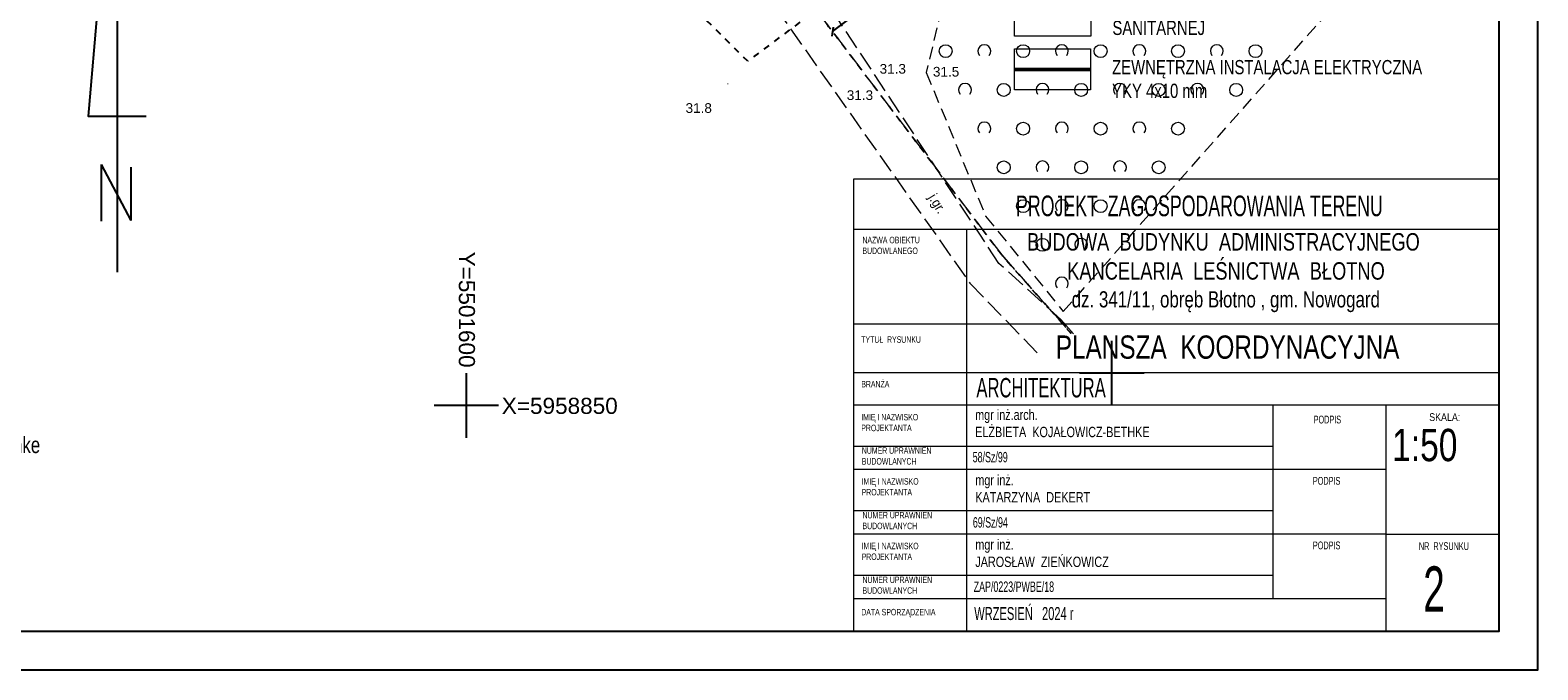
# Model space of a CAD drawing. Extents: x 5501473 to 5501683, y 5958830 to 5958978.
# Tile 2 of 6: x 5501566 to 5501683, y 5958830 to 5958879. Entities that reach past the tile are written whole.
import ezdxf
from ezdxf.enums import TextEntityAlignment as Align

# ---------------------------------------------------------------- set-up
doc = ezdxf.new("R2010")
doc.units = 0
doc.header["$LTSCALE"] = 0.5
doc.header["$PDMODE"] = 33
doc.header["$PDSIZE"] = 0.3
for name, pattern in [('1 1', [2, 1, -1]), ('2 1', [3, 2, -1]), ('3 1', [4, 3, -1]), ('EGKK', [4, 3, -1]), ('EGUG', [2, 1, -1])]:
    doc.linetypes.add(name, pattern=pattern)
for name, color, linetype, lineweight in [('--linia zabudowy', 252, 'Continuous', 30), ('--PRO.ELEKTRYKA', 1, 'Continuous', 50), ('--tabelka rysunku', 7, 'Continuous', 0), ('--zagosp', 7, 'Continuous', 0), ('A--legenda', 7, 'Continuous', 0), ('A--tabelka rysunku', 7, 'Continuous', 0), ('EGKK', 251, 'Continuous', 20), ('EGUG', 251, 'Continuous', 20), ('OTK', 251, 'Continuous', 20), ('OTK_O', 251, 'Continuous', 20), ('OTRN', 251, 'Continuous', 20), ('OTRN_O', 251, 'Continuous', 18), ('OTZ', 251, 'Continuous', 20)]:
    doc.layers.add(name, color=color, linetype=linetype, lineweight=lineweight)
for name, color, linetype in [('PARSI', 251, 'Continuous'), ('Strzałka', 251, 'Continuous'), ('Wymiarowanie', 7, 'Continuous')]:
    doc.layers.add(name, color=color, linetype=linetype)
doc.styles.add('1-500', font='arial.ttf', dxfattribs={"width": 0.75, "height": 1.25})
doc.styles.add('Arial narrow', font='txt', dxfattribs={"width": 0.75})
doc.styles.add('BDOT', font='Arial.ttf', dxfattribs={"width": 0.9})
doc.styles.add('MZSK', font='Arial.ttf', dxfattribs={"width": 0.9, "height": 0.75})
doc.styles.get("Standard").update_dxf_attribs({"font": 'arial.ttf', "width": 0.9})
doc.styles.add('STYL-1', font='arial.ttf', dxfattribs={"width": 0.75})
doc.dimstyles.new('1-500', dxfattribs={"dimtxt": 1.25, "dimasz": 0.5, "dimexe": 0.5, "dimexo": 1, "dimgap": 0.09, "dimtad": 1, "dimzin": 0, "dimdsep": 46, "dimtxsty": '1-500', "dimblk": 'OBLIQUE', "dimcen": 0.09, "dimclrt": 256, "dimadec": 0, "dimazin": 0, "dimtfac": 1, "dimtdec": 4, "dimtix": 1, "dimtofl": 0, "dimtmove": 2, "dimatfit": 3, "dimldrblk": 'OBLIQUE', "dimfxl": 0.5, "dimfxlon": 1, "dimtvp": 0.9, "dimtolj": 1, "dimtzin": 0, "dimarcsym": 0})

# ---------------------------------------------------------------- blocks, each defined once
blk = doc.blocks.new('OTZK_a')
at = {"layer": 'OTZ', "color": 0, "lineweight": 18}
blk.add_circle((0, 0), 1, dxfattribs=at)
blk = doc.blocks.new('OTZK_b')
at = {"layer": 'OTZ', "color": 0, "lineweight": 18}
blk.add_arc((0, 0), 1, 318.5904, 221.4096, dxfattribs=at)
blk = doc.blocks.new('OTRN')
at = {"layer": 'OTRN', "color": 0, "const_width": 0.09}
blk.add_lwpolyline([(-0.04, 0, 1), (0.04, 0, 1)], format="xyb", close=True, dxfattribs=at)
at = {"layer": 'OTRN_O', "color": 0, "style": 'BDOT'}
blk.add_attdef('RZEDNA', (0.51, 0.52), '', height=1.5, dxfattribs=at)
blk = doc.blocks.new('mzsk')
at = {"layer": 'PARSI', "color": 0}
for p, q in [((0, -5), (0, 5)), ((5, 0), (-5, 0))]:
    blk.add_line(p, q, dxfattribs=at)
blk = doc.blocks.new('A$7E88CE28F106')
at = {"layer": 'A--legenda', "linetype": 'Continuous', "insert": (0, 9.96), "char_height": 1.25, "width": 31.0464, "attachment_point": 1, "rotation": 0, "style": 'STYL-1'}
blk.add_mtext('potwierdzam zgodność mapy \\Pdo celów projektowych z orginałem\\P\\Pmgr inż. arch Elżbieta Kojałowicz-Bethke\\PNr upr bud. 58/Sz/99', dxfattribs=at)
blk = doc.blocks.new('_Oblique')
at = {"color": 0, "linetype": 'ByBlock', "lineweight": -2}
blk.add_line((-0.5, -0.5), (0.5, 0.5), dxfattribs=at)
blk = doc.blocks.new('*D286')
at = {"layer": '--linia zabudowy', "color": 0, "linetype": 'Continuous', "lineweight": -2}
for p, q in [((5501628.36, 5958878.94), (5501637.92, 5958886.19)), ((5501637.55, 5958886.69), (5501637.62, 5958886.59)), ((5501627.98, 5958879.44), (5501628.06, 5958879.34))]:
    blk.add_line(p, q, dxfattribs=at)
at = {"layer": 'Defpoints', "color": 0}
for p in [(5501637.92, 5958886.19), (5501638.15, 5958885.89), (5501628.58, 5958878.65)]:
    blk.add_point(p, dxfattribs=at)
at = {"layer": '--linia zabudowy', "color": 0, "lineweight": -2, "xscale": 0.5, "yscale": 0.5, "zscale": 0.5}
for p, rotation in [((5501637.92, 5958886.19), 37.1456671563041), ((5501628.36, 5958878.94), 217.1456671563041)]:
    blk.add_blockref('_Oblique', p, dxfattribs=dict(at, rotation=rotation))
at = {"layer": '--linia zabudowy', "lineweight": 5, "insert": (5501632.7, 5958883.15), "char_height": 1.25, "attachment_point": 5, "rotation": 37.1457, "style": '1-500'}
blk.add_mtext('\\A1;12.00', dxfattribs=at)

msp = doc.modelspace()

# ---------------------------------------------------------------- linework, layer by layer
at = {"layer": '--PRO.ELEKTRYKA'}
msp.add_lwpolyline([(5501642.443, 5958876.012), (5501648.333, 5958876.012)], dxfattribs=at)
at = {"layer": '--zagosp', "linetype": 'Continuous'}
for points in [[(5501642.464, 5958881.776), (5501648.354, 5958881.776), (5501648.354, 5958878.6), (5501642.464, 5958878.6)], [(5501642.443, 5958877.6), (5501648.333, 5958877.6), (5501648.333, 5958874.424), (5501642.443, 5958874.424)]]:
    msp.add_lwpolyline(points, close=True, dxfattribs=at)
for points in [[(5501472.985, 5958829.529), (5501682.985, 5958829.529), (5501682.985, 5958978.029), (5501472.985, 5958978.029)], [(5501480.985, 5958832.529), (5501679.985, 5958832.529), (5501679.985, 5958975.029), (5501480.985, 5958975.029)]]:
    msp.add_lwpolyline(points, close=True)
at = {"flags": 128}
for points in [[(5501572.953, 5958898.427), (5501570.711, 5958872.39), (5501575.195, 5958872.39)], [(5501572.953, 5958898.427), (5501572.953, 5958860.312)], [(5501571.727, 5958868.64), (5501571.727, 5958864.269)], [(5501571.727, 5958868.64), (5501574.024, 5958864.306)], [(5501574.024, 5958868.455), (5501574.024, 5958864.306)]]:
    msp.add_lwpolyline(points, dxfattribs=at)
at = {"layer": 'A--tabelka rysunku', "linetype": 'Continuous'}
for p, q in [((5501679.985, 5958867.529), (5501629.985, 5958867.529)), ((5501679.985, 5958863.623), (5501629.985, 5958863.623)), ((5501638.735, 5958863.623), (5501638.735, 5958832.529)), ((5501679.985, 5958856.279), (5501629.985, 5958856.279)), ((5501679.985, 5958856.279), (5501629.985, 5958856.279)), ((5501679.985, 5958852.529), (5501629.985, 5958852.529)), ((5501679.985, 5958850.029), (5501629.985, 5958850.029)), ((5501662.485, 5958835.029), (5501662.485, 5958850.029)), ((5501671.235, 5958832.529), (5501671.235, 5958850.029)), ((5501662.485, 5958846.829), (5501629.985, 5958846.829)), ((5501671.235, 5958845.029), (5501629.985, 5958845.029)), ((5501662.485, 5958841.829), (5501629.985, 5958841.829)), ((5501671.235, 5958840.029), (5501629.985, 5958840.029)), ((5501671.235, 5958840.029), (5501679.985, 5958840.029)), ((5501662.485, 5958836.829), (5501629.985, 5958836.829)), ((5501671.235, 5958835.029), (5501629.985, 5958835.029))]:
    msp.add_line(p, q, dxfattribs=at)
msp.add_lwpolyline([(5501629.985, 5958832.529), (5501679.985, 5958832.529), (5501679.985, 5958867.529), (5501629.985, 5958867.529)], close=True, dxfattribs=at)
at = {"layer": 'EGKK', "linetype": 'EGKK', "lineweight": 18}
msp.add_lwpolyline([(5501659.731, 5958930.855), (5501651.95, 5958919.55), (5501605.45, 5958945.9), (5501592.28, 5958926.57), (5501641.46, 5958861.65), (5501646.829, 5958855.594)], dxfattribs=at)
at = {"layer": 'EGUG', "linetype": 'EGUG', "lineweight": 18}
for points in [[(5501660.19, 5958931.523), (5501651.95, 5958919.55), (5501605.45, 5958945.9), (5501592.28, 5958926.57), (5501641.46, 5958861.65), (5501646.841, 5958855.58)], [(5501646.844, 5958855.576), (5501641.46, 5958861.65), (5501592.28, 5958926.57), (5501583.6, 5958913.84), (5501577.9, 5958906.648)]]:
    msp.add_lwpolyline(points, dxfattribs=at)
at = {"layer": 'OTK', "linetype": '3 1', "lineweight": 18}
for points in [[(5501603.54, 5958933.46), (5501600.18, 5958932.26), (5501594.4, 5958932.15), (5501590.54, 5958936.79), (5501583.09, 5958926.4), (5501589.42, 5958927.16), (5501598.85, 5958913.64), (5501623.95, 5958880.79), (5501639, 5958859.47), (5501644.546, 5958853.722)], [(5501647.03, 5958855.533), (5501646.05, 5958856.64), (5501641.25, 5958861), (5501627.72, 5958881.52), (5501601.41, 5958915.7), (5501594.12, 5958928.18), (5501594.12, 5958928.18)]]:
    msp.add_lwpolyline(points, dxfattribs=at)
at = {"layer": 'OTZ', "linetype": '2 1', "lineweight": 18}
msp.add_lwpolyline([(5501668.11, 5958904.43), (5501655.81, 5958892.82), (5501637.85, 5958885.06), (5501635.62, 5958875.77), (5501640.22, 5958864.65), (5501646.23, 5958857.27), (5501676.26, 5958891.18)], close=True, dxfattribs=at)
at = {"layer": 'Strzałka', "linetype": '1 1', "flags": 128}
msp.add_lwpolyline([(5501596.574, 5958964.164), (5501642.356, 5958940.252), (5501666.438, 5958909.985), (5501621.79, 5958876.648), (5501570.688, 5958927.46), (5501596.574, 5958964.164)], dxfattribs=at)

# ---------------------------------------------------------------- block references
msp.add_blockref('A$7E88CE28F106', (5501543.346, 5958843.853))
at = {"layer": 'OTRN', "xscale": 0.5, "yscale": 0.5, "zscale": 0.5}
for p in [(5501631.751, 5958875.425, 31.31), (5501629.209, 5958873.387, 31.3)]:
    msp.add_blockref('OTRN', p, dxfattribs=at).add_auto_attribs({'RZEDNA': '31.3'})
at = {"layer": 'OTRN'}
ref = msp.add_blockref('OTRN', (5501635.62, 5958875.77), dxfattribs=dict(at, xscale=0.5, yscale=0.5, zscale=0.5, rotation=360))
ref.add_attrib('RZEDNA', '31.5', (5501636.137, 5958875.461, 31.5), dxfattribs={"layer": 'OTRN_O', "color": 0, "height": 0.75, "style": 'BDOT'})
ref = msp.add_blockref('OTRN', (5501620.25, 5958874.9), dxfattribs=dict(at, xscale=0.5, yscale=0.5, zscale=0.5, rotation=360))
ref.add_attrib('RZEDNA', '31.8', (5501616.98, 5958872.65, 31.8), dxfattribs={"layer": 'OTRN_O', "color": 0, "height": 0.75, "style": 'BDOT'})
at = {"layer": 'OTZ', "xscale": 0.5, "yscale": 0.5, "zscale": 0.5}
for name, p in [('OTZK_a', (5501637.12, 5958877.43)), ('OTZK_b', (5501640.12, 5958877.43)), ('OTZK_a', (5501643.12, 5958877.43)), ('OTZK_b', (5501646.12, 5958877.43)), ('OTZK_a', (5501649.12, 5958877.43)), ('OTZK_b', (5501652.12, 5958877.43)), ('OTZK_a', (5501655.12, 5958877.43)), ('OTZK_b', (5501658.12, 5958877.43)), ('OTZK_a', (5501661.12, 5958877.43)), ('OTZK_b', (5501638.62, 5958874.43)), ('OTZK_a', (5501641.62, 5958874.43)), ('OTZK_b', (5501644.62, 5958874.43)), ('OTZK_a', (5501647.62, 5958874.43)), ('OTZK_b', (5501650.62, 5958874.43)), ('OTZK_a', (5501653.62, 5958874.43)), ('OTZK_b', (5501656.62, 5958874.43)), ('OTZK_a', (5501659.62, 5958874.43)), ('OTZK_b', (5501640.12, 5958871.43)), ('OTZK_a', (5501643.12, 5958871.43)), ('OTZK_b', (5501646.12, 5958871.43)), ('OTZK_a', (5501649.12, 5958871.43)), ('OTZK_b', (5501652.12, 5958871.43)), ('OTZK_a', (5501655.12, 5958871.43)), ('OTZK_a', (5501641.62, 5958868.43)), ('OTZK_b', (5501644.62, 5958868.43)), ('OTZK_a', (5501647.62, 5958868.43)), ('OTZK_b', (5501650.62, 5958868.43)), ('OTZK_a', (5501653.62, 5958868.43)), ('OTZK_b', (5501646.12, 5958865.43)), ('OTZK_b', (5501652.12, 5958865.43)), ('OTZK_a', (5501643.12, 5958865.43)), ('OTZK_a', (5501649.12, 5958865.43)), ('OTZK_a', (5501644.62, 5958862.43)), ('OTZK_b', (5501647.62, 5958862.43)), ('OTZK_b', (5501646.12, 5958859.43))]:
    msp.add_blockref(name, p, dxfattribs=at)
at = {"layer": 'PARSI', "xscale": 0.5, "yscale": 0.5, "zscale": 0.5}
for p in [(5501650, 5958852.5), (5501600, 5958850)]:
    msp.add_blockref('mzsk', p, dxfattribs=at)

# ---------------------------------------------------------------- texts
at = {"layer": '--tabelka rysunku', "char_height": 0.8, "width": 27.71764, "attachment_point": 1}
for s, insert in [('{\\W0.75;mgr inż.\\PKATARZYNA  DEKERT}', (5501639.418, 5958844.626)), ('{\\W0.75;mgr inż.\\PJAROSŁAW  ZIEŃKOWICZ}', (5501639.418, 5958839.626))]:
    msp.add_mtext(s, dxfattribs=dict(at, insert=insert))
at = {"layer": '--tabelka rysunku', "char_height": 0.8, "width": 27.71764, "attachment_point": 1, "style": 'Arial narrow'}
for s, insert in [('\\P69/Sz/94', (5501639.228, 5958842.68)), ('ZAP/0223/PWBE/18', (5501639.293, 5958836.368))]:
    msp.add_mtext(s, dxfattribs=dict(at, insert=insert))
at = {"layer": '--zagosp', "linetype": 'Continuous', "char_height": 1.1, "attachment_point": 1, "style": 'STYL-1'}
for s, insert, width in [('ZEWNĘTRZNA INSTALACJA  KANALIZACJI SANITARNEJ', (5501650.036, 5958881.614), 24.59474), ('ZEWNĘTRZNA INSTALACJA ELEKTRYCZNA YKY 4x10 mm', (5501650.014, 5958876.742), 25.05877)]:
    msp.add_mtext(s, dxfattribs=dict(at, insert=insert, width=width))
at = {"layer": 'A--tabelka rysunku', "style": 'Arial narrow'}
msp.add_text('SKALA:', height=0.6, dxfattribs=at).set_placement((5501674.571, 5958849.396), align=Align.TOP_LEFT)
at = {"layer": 'A--tabelka rysunku', "style": 'Arial narrow', "width": 0.908571}
msp.add_text('1:50', height=2.5, dxfattribs=at).set_placement((5501671.697, 5958848.186), align=Align.TOP_LEFT)
at = {"layer": 'A--tabelka rysunku', "ltscale": 35, "attachment_point": 2}
for s, insert, char_height, width, style in [('PROJEKT  ZAGOSPODAROWANIA TERENU', (5501656.775, 5958866.25), 1.6, 62.79822, 'Arial narrow'), ('PLANSZA  KOORDYNACYJNA', (5501658.957, 5958855.416), 1.8, 58.93762, 'STYL-1'), ('\\pxql;ARCHITEKTURA ', (5501670.9, 5958852.122), 1.5, 62.79822, 'Arial narrow')]:
    msp.add_mtext(s, dxfattribs=dict(at, insert=insert, char_height=char_height, width=width, style=style))
at = {"layer": 'A--tabelka rysunku'}
for s, insert, char_height, width, attachment_point, style in [('NAZWA OBIEKTU\\PBUDOWLANEGO', (5501630.677, 5958863.056), 0.5, 27.71764, 1, 'Arial narrow'), ('{\\H0.75x;BUDOWA  BUDYNKU  ADMINISTRACYJNEGO\\P KANCELARIA  LEŚNICTWA  BŁOTNO\\P\\H0.9259x; dz. 341/11, obręb Błotno , gm. Nowogard}', (5501658.636, 5958863.34), 1.8, 59.72916, 2, '1-500'), ('TYTUŁ  RYSUNKU', (5501630.587, 5958855.352), 0.5, 27.71764, 1, 'Arial narrow'), ('BRANŻA', (5501630.587, 5958851.902), 0.5, 27.71764, 1, 'Arial narrow'), ('IMIĘ I NAZWISKO \\PPROJEKTANTA', (5501630.587, 5958849.341), 0.5, 27.71764, 1, 'Arial narrow'), ('PODPIS ', (5501665.62, 5958849.207), 0.6, 27.71764, 1, 'Arial narrow'), ('NUMER UPRAWNIEŃ \\PBUDOWLANYCH', (5501630.631, 5958846.755), 0.5, 27.71764, 1, 'Arial narrow'), ('\\P58/Sz/99', (5501639.216, 5958847.731), 0.8, 27.71764, 1, 'Arial narrow'), ('IMIĘ I NAZWISKO \\PPROJEKTANTA', (5501630.615, 5958844.368), 0.5, 27.71764, 1, 'Arial narrow'), ('PODPIS  ', (5501665.563, 5958844.462), 0.6, 27.71764, 1, 'Arial narrow'), ('NUMER UPRAWNIEŃ \\PBUDOWLANYCH', (5501630.683, 5958841.753), 0.5, 27.71764, 1, 'Arial narrow'), ('IMIĘ I NAZWISKO \\PPROJEKTANTA', (5501630.615, 5958839.368), 0.5, 27.71764, 1, 'Arial narrow'), ('PODPIS  ', (5501665.563, 5958839.462), 0.6, 27.71764, 1, 'Arial narrow'), ('NR  RYSUNKU', (5501673.77, 5958839.408), 0.6, 7.21461, 1, 'Arial narrow'), ('NUMER UPRAWNIEŃ \\PBUDOWLANYCH', (5501630.683, 5958836.753), 0.5, 27.71764, 1, 'Arial narrow'), (' 2', (5501673.272, 5958837.536), 3.5, 6.50967, 1, 'Arial narrow'), ('WRZESIEŃ   2024 r', (5501639.335, 5958834.387), 1, 27.71764, 1, 'Arial narrow'), ('DATA SPORZĄDZENIA', (5501630.587, 5958834.247), 0.5, 27.71764, 1, 'Arial narrow')]:
    msp.add_mtext(s, dxfattribs=dict(at, insert=insert, char_height=char_height, width=width, attachment_point=attachment_point, style=style))
at = {"layer": 'A--tabelka rysunku', "insert": (5501639.406, 5958849.677), "char_height": 0.8, "width": 27.71764, "attachment_point": 1}
msp.add_mtext('{\\W0.75;mgr inż.arch.\\PELŻBIETA  KOJAŁOWICZ-BETHKE}', dxfattribs=at)
at = {"layer": 'OTK_O', "insert": (5501636.383, 5958865.572), "char_height": 0.75, "attachment_point": 5, "rotation": 301.2062, "style": 'BDOT'}
msp.add_mtext('j.gr.', dxfattribs=at)
at = {"layer": 'Wymiarowanie', "style": 'MZSK'}
msp.add_text('Y=5501600', height=1.25, rotation=-90, dxfattribs=at).set_placement((5501600.669, 5958852.927), align=Align.TOP_RIGHT)
msp.add_text('X=5958850', height=1.25, dxfattribs=at).set_placement((5501602.745, 5958848.968), align=Align.BOTTOM_LEFT)

# ---------------------------------------------------------------- dimensions: what is measured, and where the dimension line sits
at = {"layer": '--linia zabudowy', "linetype": 'Continuous', "lineweight": 5}
dim = msp.add_aligned_dim(p1=(5501628.584, 5958878.647), p2=(5501638.149, 5958885.893), distance=0.372, dimstyle='1-500', override={"dimtxt": 1.25}, dxfattribs=at)
dim.commit()
dim.dimension.update_dxf_attribs({"geometry": '*D286', "text_midpoint": (5501632.703, 5958883.147)})

doc.saveas('drawing.dxf')
